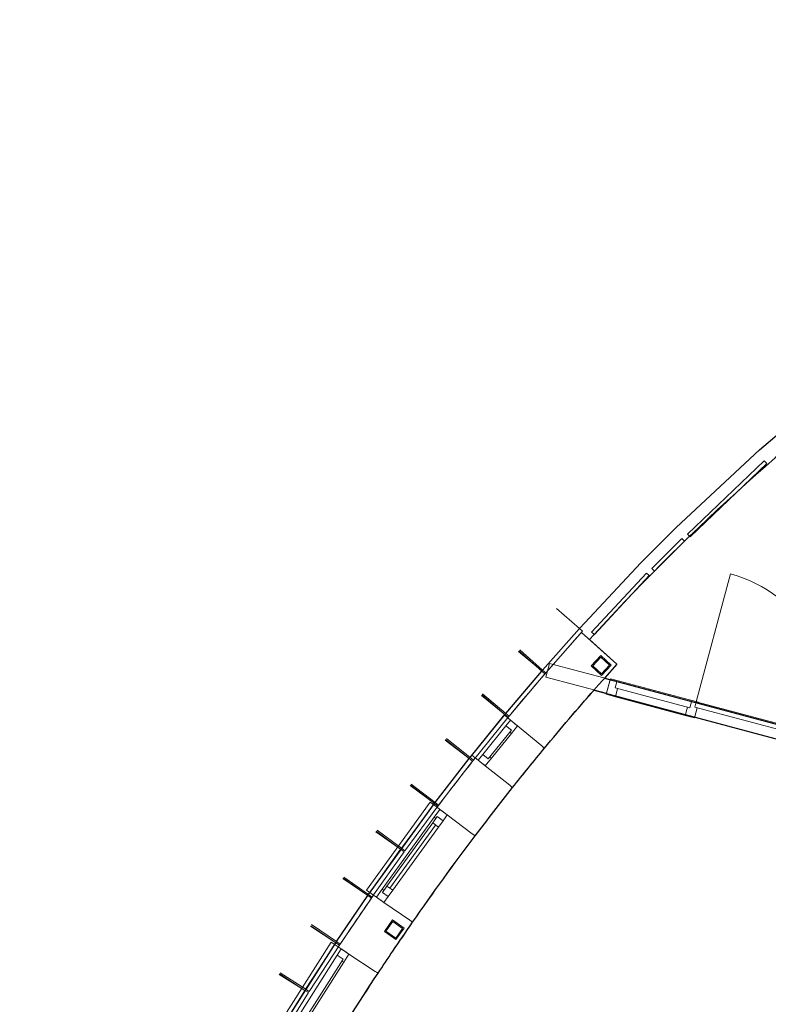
# Model space of a CAD drawing. Header units: millimetres. Extents: x -20518 to 270852, y -121463 to 37725.
# Tile 11 of 33: x 4868 to 10146, y 21804 to 28752. Entities that reach past the tile are written whole.
import ezdxf

# ---------------------------------------------------------------- set-up
doc = ezdxf.new("R2010")
doc.units = ezdxf.units.MM
for name, color, linetype in [('21 Buitenwanden', 3, 'Continuous'), ('21 Buitenwanden Ramen', 7, 'Continuous'), ('22 C Binnenwanden', 2, 'Continuous'), ('22 C Binnenwanden Deuren', 7, 'Continuous'), ('28 Draagconstructies', 5, 'Continuous'), ('Info Algemeen', 7, 'Continuous')]:
    doc.layers.add(name, color=color, linetype=linetype)
doc.layers.add('BL$8-BVO-polylijn', color=160, linetype='Continuous', plot=False)
doc.layers.add('BL$8-GO--polylijnen', color=10, linetype='Continuous', plot=False)

# ---------------------------------------------------------------- blocks, each defined once
blk = doc.blocks.new('Wall_46_1', base_point=(54843.3, 22940.1))
at = {"layer": '21 Buitenwanden', "linetype": 'Continuous', "lineweight": 0, "flags": 128}
for points in [[(55050, 23273.2), (54843.3, 22940.1)], [(54868.7, 22924.3), (55075.5, 23257.3)], [(55050, 23273.2), (55075.5, 23257.3)], [(54843.3, 22940.1), (54868.7, 22924.3)]]:
    blk.add_lwpolyline(points, dxfattribs=at)
blk = doc.blocks.new('Wall_47_1', base_point=(55054.8, 23280.8))
at = {"layer": '21 Buitenwanden', "linetype": 'Continuous', "lineweight": 0, "flags": 128}
for points in [[(55268.2, 23609.6), (55054.8, 23280.8)], [(55080, 23264.4), (55293.3, 23593.3)], [(55268.2, 23609.6), (55293.3, 23593.3)], [(55054.8, 23280.8), (55080, 23264.4)]]:
    blk.add_lwpolyline(points, dxfattribs=at)
blk = doc.blocks.new('Wall_48_1', base_point=(55498.2, 23949))
at = {"layer": '21 Buitenwanden', "linetype": 'Continuous', "lineweight": 0, "flags": 128}
for points in [[(55724.7, 24268.9), (55498.2, 23949)], [(55522.6, 23931.6), (55749.2, 24251.6)], [(55724.7, 24268.9), (55749.2, 24251.6)], [(55498.2, 23949), (55522.6, 23931.6)]]:
    blk.add_lwpolyline(points, dxfattribs=at)
blk = doc.blocks.new('Wall_49_1', base_point=(55730, 24276.2))
at = {"layer": '21 Buitenwanden', "linetype": 'Continuous', "lineweight": 0, "flags": 128}
for points in [[(55963.2, 24591.4), (55730, 24276.2)], [(55754.1, 24258.4), (55987.3, 24573.5)], [(55963.2, 24591.4), (55987.3, 24573.5)], [(55730, 24276.2), (55754.1, 24258.4)]]:
    blk.add_lwpolyline(points, dxfattribs=at)
blk = doc.blocks.new('Wall_50_1', base_point=(56214, 24915.7))
at = {"layer": '21 Buitenwanden', "linetype": 'Continuous', "lineweight": 0, "flags": 128}
for points in [[(56460.4, 25220.6), (56214, 24915.7)], [(56237.3, 24896.9), (56483.7, 25201.7)], [(56460.4, 25220.6), (56483.7, 25201.7)], [(56214, 24915.7), (56237.3, 24896.9)]]:
    blk.add_lwpolyline(points, dxfattribs=at)
blk = doc.blocks.new('D1d blicht 1 zij bi h 16_2')
at = {"layer": '22 C Binnenwanden Deuren', "linetype": 'Continuous', "lineweight": 0}
for p, q in [((178.3, 0), (178.3, 934)), ((-805.7, 0), (-738.7, 0)), ((-805.7, 0), (-805.7, -114)), ((178.3, 0), (-755.7, 0)), ((-755.7, 0), (-755.7, -40)), ((228.3, 0), (161.3, 0)), ((178.3, -40), (178.3, 0)), ((211.3, 0), (211.3, -54)), ((738.7, 0), (228.3, 0)), ((738.7, 0), (805.7, 0)), ((755.7, 0), (755.7, -54)), ((805.7, -114), (805.7, 0)), ((-805.7, -7), (-805.7, -107)), ((-755.7, -40), (178.3, -40)), ((-738.7, -40), (-738.7, -114)), ((161.3, -40), (161.3, -114)), ((211.3, -54), (755.7, -54)), ((228.3, -54), (228.3, -114)), ((738.7, -54), (738.7, -114)), ((805.7, -7), (805.7, -107)), ((805.7, -7), (805.7, -107)), ((-805.7, -114), (-738.7, -114)), ((228.3, -114), (161.3, -114)), ((738.7, -114), (228.3, -114)), ((738.7, -114), (805.7, -114))]:
    blk.add_line(p, q, dxfattribs=at)
blk.add_arc((178.3, 0), 934, 90, 180, dxfattribs=at)
blk = doc.blocks.new('Wall_196_1', base_point=(59636.2, 24761.8))
at = {"layer": '22 C Binnenwanden', "linetype": 'Continuous', "lineweight": 0}
for p, q in [((57201.7, 25465.9), (57175.8, 25369.3)), ((57201.7, 25465.9), (57175.8, 25369.3)), ((58758.3, 25048.8), (58732.4, 24952.2))]:
    blk.add_line(p, q, dxfattribs=at)
at = {"layer": '22 C Binnenwanden', "linetype": 'Continuous', "lineweight": 0, "flags": 128}
for points in [[(56775.1, 25580.2), (56749.2, 25483.6)], [(57201.7, 25465.9), (56775.1, 25580.2)], [(56749.2, 25483.6), (57175.8, 25369.3)], [(59649.1, 24810.1), (58758.3, 25048.8)], [(58732.4, 24952.2), (59623.2, 24713.5)]]:
    blk.add_lwpolyline(points, dxfattribs=at)
at = {"layer": '22 C Binnenwanden', "linetype": 'Continuous', "lineweight": 0}
blk.add_point((57201.7, 25465.9), dxfattribs=at)
at = {"layer": '22 C Binnenwanden Deuren', "linetype": 'Continuous', "lineweight": 0, "xscale": -0.9999999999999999, "zscale": 1000, "rotation": 345.0000262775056}
blk.add_blockref('D1d blicht 1 zij bi h 16_2', (57981.8, 25264.1), dxfattribs=at)
blk = doc.blocks.new('R1b boven metaal 16_28')
at = {"layer": '21 Buitenwanden Ramen', "linetype": 'Continuous', "lineweight": 0}
for p, q in [((-382.7, 25), (-383.9, 85)), ((-383.9, 85), (383.9, 85)), ((383.9, 85), (382.7, 25)), ((-382.3, 0), (-330, 0)), ((-381, -65), (-382.3, 0)), ((-382.3, 0), (-382, -13)), ((-330, 0), (-330, -50)), ((-330, 0), (330, 0)), ((330, -50), (330, 0)), ((330, 0), (382.3, 0)), ((382.3, 0), (381, -65)), ((382.3, 0), (382, -13)), ((-382, -13), (-381.5, -41)), ((-381.5, -41), (-381.3, -51)), ((-381.3, -51), (-381, -65)), ((-313, -65), (-381, -65)), ((-330, -50), (-313, -50)), ((-330, -50), (330, -50)), ((-330, -50), (330, -50)), ((-313, -50), (-313, -65)), ((313, -65), (-313, -65)), ((313, -65), (313, -50)), ((313, -50), (330, -50)), ((381, -65), (313, -65)), ((381.3, -51), (381, -65)), ((381.5, -41), (381.3, -51)), ((382, -13), (381.5, -41))]:
    blk.add_line(p, q, dxfattribs=at)
blk.add_arc((0, -19876.8), 19569.4, 88.89828, 91.10172, dxfattribs=at)
blk.add_arc((0, -19876.8), 19569.4, 88.89828, 91.10172, dxfattribs=at)
blk = doc.blocks.new('R1b boven metaal 16_29')
at = {"layer": '21 Buitenwanden Ramen', "linetype": 'Continuous', "lineweight": 0}
for p, q in [((-181.8, 25), (-182.1, 55)), ((-182.1, 55), (182.1, 55)), ((-181.6, 0), (-130, 0)), ((-181, -65), (-181.6, 0)), ((-181.6, 0), (-181.5, -13)), ((-130, 0), (-130, -50)), ((-130, 0), (130, 0)), ((130, -50), (130, 0)), ((130, 0), (181.6, 0)), ((181.6, 0), (181, -65)), ((181.6, 0), (181.5, -13)), ((182.1, 55), (181.8, 25)), ((-181.5, -13), (-181.2, -41)), ((-181.2, -41), (-181.1, -51)), ((-181.1, -51), (-181, -65)), ((-113, -65), (-181, -65)), ((-130, -50), (-113, -50)), ((-130, -50), (130, -50)), ((-130, -50), (130, -50)), ((-113, -50), (-113, -65)), ((113, -65), (-113, -65)), ((113, -65), (113, -50)), ((113, -50), (130, -50)), ((181, -65), (113, -65)), ((181.1, -51), (181, -65)), ((181.2, -41), (181.1, -51)), ((181.5, -13), (181.2, -41))]:
    blk.add_line(p, q, dxfattribs=at)
blk.add_arc((0, -19879.6), 19569.4, 89.47664, 90.52336, dxfattribs=at)
blk.add_arc((0, -19879.6), 19569.4, 89.47664, 90.52336, dxfattribs=at)
blk = doc.blocks.new('Wall_231_1', base_point=(55391.2, 23737.9))
at = {"layer": '21 Buitenwanden', "linetype": 'Continuous', "lineweight": 0}
for p, q in [((55284.9, 23579.3), (55305.8, 23565.5)), ((55305.8, 23565.5), (55316.6, 23558.3)), ((55316.6, 23558.3), (55339.9, 23542.8)), ((55339.9, 23542.8), (55348.3, 23537.3)), ((55348.3, 23537.3), (55359.9, 23529.5)), ((55359.9, 23529.5), (55544.1, 23407.4)), ((55544.1, 23407.4), (55554.5, 23400.5)), ((55554.5, 23400.5), (55564.9, 23393.6)), ((54874.2, 22933.4), (54895.5, 22920.4)), ((54895.5, 22920.4), (54906.6, 22913.6)), ((54906.6, 22913.6), (54930.5, 22899.1)), ((54930.5, 22899.1), (54939.1, 22893.8)), ((54939.1, 22893.8), (54951, 22886.6)), ((54951, 22886.6), (55139.7, 22771.6)), ((55139.7, 22771.6), (55150.4, 22765.1)), ((55150.4, 22765.1), (55161.1, 22758.6)), ((54454.2, 22210.5), (54476.1, 22198.4)), ((54476.1, 22198.4), (54487.5, 22192.1)), ((54487.5, 22192.1), (54512, 22178.6)), ((54512, 22178.6), (54520.7, 22173.7)), ((54520.7, 22173.7), (54533, 22166.9)), ((54533, 22166.9), (54726.4, 22060)), ((54726.4, 22060), (54737.3, 22053.9)), ((54737.3, 22053.9), (54748.3, 22047.9)), ((54281.1, 21890.7), (54303.2, 21879)), ((54303.2, 21879), (54314.7, 21872.9)), ((54314.7, 21872.9), (54339.5, 21859.8)), ((54339.5, 21859.8), (54348.3, 21855.1)), ((54348.3, 21855.1), (54360.7, 21848.6)), ((54360.7, 21848.6), (54556, 21745.2)), ((54556, 21745.2), (54567, 21739.3)), ((54567, 21739.3), (54578.1, 21733.5))]:
    blk.add_line(p, q, dxfattribs=at)
for radius, start, end in [(19905.4, 145.89225, 146.44181), (19569.4, 145.8908, 146.44181), (19905.4, 148.64524, 151.05177), (19569.4, 148.64524, 151.05177), (19905.4, 152.09849, 152.84953), (19569.4, 152.09849, 152.85064)]:
    blk.add_arc((71872.6, 12575.9), radius, start, end, dxfattribs=at)
at = {"layer": '21 Buitenwanden Ramen', "linetype": 'Continuous', "lineweight": 0, "zscale": 1000}
for name, p, rotation in [('R1b boven metaal 16_28', (55100.6, 23242.9), 57.54352388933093), ('R1b boven metaal 16_29', (54389.7, 22038.7), 61.57513064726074)]:
    blk.add_blockref(name, p, dxfattribs=dict(at, rotation=rotation))
blk = doc.blocks.new('R1b boven metaal 16_30')
at = {"layer": '21 Buitenwanden Ramen', "linetype": 'Continuous', "lineweight": 0}
for p, q in [((-181.9, 25), (-182.2, 55)), ((-182.2, 55), (182.2, 55)), ((-181.6, 0), (-130, 0)), ((-181, -65), (-181.6, 0)), ((-181.6, 0), (-181.5, -13)), ((-130, 0), (-130, -50)), ((-130, 0), (130, 0)), ((130, -50), (130, 0)), ((130, 0), (181.6, 0)), ((181.6, 0), (181, -65)), ((181.6, 0), (181.5, -13)), ((182.2, 55), (181.9, 25)), ((-181.5, -13), (-181.2, -41)), ((-181.2, -41), (-181.1, -51)), ((-181.1, -51), (-181, -65)), ((-113, -65), (-181, -65)), ((-130, -50), (-113, -50)), ((-130, -50), (130, -50)), ((-130, -50), (130, -50)), ((-113, -50), (-113, -65)), ((113, -65), (-113, -65)), ((113, -65), (113, -50)), ((113, -50), (130, -50)), ((181, -65), (113, -65)), ((181.1, -51), (181, -65)), ((181.2, -41), (181.1, -51)), ((181.5, -13), (181.2, -41))]:
    blk.add_line(p, q, dxfattribs=at)
blk.add_arc((0, -18576.5), 18266.3, 89.4398, 90.5602, dxfattribs=at)
blk.add_arc((0, -18576.5), 18266.3, 89.4398, 90.5602, dxfattribs=at)
blk = doc.blocks.new('R1b boven metaal 16_31')
at = {"layer": '21 Buitenwanden Ramen', "linetype": 'Continuous', "lineweight": 0}
for p, q in [((-382.9, 25), (-384.1, 85)), ((-384.1, 85), (384.1, 85)), ((384.1, 85), (382.9, 25)), ((-313, 0), (-382.3, 0)), ((-382.3, 0), (-381, -65)), ((-382.3, 0), (-382.1, -13)), ((-313, -15), (-313, 0)), ((313, 0), (-313, 0)), ((382.3, 0), (313, 0)), ((313, 0), (313, -15)), ((381, -65), (382.3, 0)), ((382.3, 0), (382.1, -13)), ((-382.1, -13), (-381.5, -41)), ((-381.5, -41), (-381.3, -51)), ((-381.3, -51), (-381, -65)), ((-381, -65), (-330, -65)), ((-330, -65), (-330, -15)), ((-330, -15), (-313, -15)), ((-275, -15), (-330, -15)), ((-330, -15), (-330, -65)), ((-330, -65), (-275, -65)), ((-275, -15), (275, -15)), ((-275, -65), (-275, -15)), ((-275, -40), (275, -40)), ((-275, -65), (275, -65)), ((-275, -65), (275, -65)), ((330, -15), (275, -15)), ((275, -15), (275, -65)), ((275, -65), (330, -65)), ((313, -15), (330, -15)), ((330, -15), (330, -65)), ((330, -65), (330, -15)), ((330, -65), (381, -65)), ((381.3, -51), (381, -65)), ((381.5, -41), (381.3, -51)), ((382.1, -13), (381.5, -41))]:
    blk.add_line(p, q, dxfattribs=at)
blk.add_arc((0, -18573.4), 18266.3, 88.82072, 91.17928, dxfattribs=at)
blk.add_arc((0, -18573.4), 18266.3, 88.82072, 91.17928, dxfattribs=at)
blk = doc.blocks.new('Wall_232_1', base_point=(57000.1, 25799.3))
at = {"layer": '21 Buitenwanden', "linetype": 'Continuous', "lineweight": 0}
for p, q in [((56480.1, 25196.4), (56499.4, 25180.5)), ((56499.4, 25180.5), (56509.4, 25172.2)), ((56509.4, 25172.2), (56531, 25154.4)), ((56531, 25154.4), (56538.7, 25148)), ((56538.7, 25148), (56549.5, 25139.1)), ((56549.5, 25139.1), (56719.9, 24998.4)), ((56719.9, 24998.4), (56729.6, 24990.5)), ((56729.6, 24990.5), (56739.2, 24982.5)), ((56251.3, 24913.7), (56270.9, 24898.2)), ((56270.9, 24898.2), (56281, 24890.1)), ((56281, 24890.1), (56303, 24872.7)), ((56303, 24872.7), (56310.8, 24866.5)), ((56310.8, 24866.5), (56321.8, 24857.8)), ((56321.8, 24857.8), (56494.9, 24720.4)), ((56494.9, 24720.4), (56504.7, 24712.6)), ((56504.7, 24712.6), (56514.5, 24704.9)), ((55981.7, 24565.5), (56001.6, 24550.5)), ((56001.6, 24550.5), (56012, 24542.6)), ((56012, 24542.6), (56034.4, 24525.7)), ((56034.4, 24525.7), (56042.3, 24519.7)), ((56042.3, 24519.7), (56053.5, 24511.3)), ((56053.5, 24511.3), (56229.8, 24378.1)), ((56229.8, 24378.1), (56239.8, 24370.5)), ((56239.8, 24370.5), (56249.8, 24363)), ((55532.8, 23945.2), (55553.3, 23931)), ((55553.3, 23931), (55564, 23923.6)), ((55564, 23923.6), (55587.1, 23907.6)), ((55587.1, 23907.6), (55595.3, 23901.9)), ((55595.3, 23901.9), (55606.8, 23894)), ((55606.8, 23894), (55788.5, 23768.1)), ((55788.5, 23768.1), (55798.7, 23761)), ((55798.7, 23761), (55809, 23753.9))]:
    blk.add_line(p, q, dxfattribs=at)
at = {"layer": '21 Buitenwanden', "linetype": 'Continuous', "lineweight": 0, "flags": 128}
blk.add_lwpolyline([(57249.8, 25574.5), (57000.1, 25799.3)], dxfattribs=at)
at = {"layer": '21 Buitenwanden', "linetype": 'Continuous', "lineweight": 0}
for radius, start, end in [(18602.3, 138.00009, 140.45236), (18266.3, 138.00009, 140.45236), (18602.3, 141.57277, 142.92904), (18266.3, 141.57277, 142.92904), (18602.3, 145.2876, 146.06083), (18266.3, 145.2876, 146.06238)]:
    blk.add_arc((70824.3, 13352), radius, start, end, dxfattribs=at)
at = {"layer": '21 Buitenwanden Ramen', "linetype": 'Continuous', "lineweight": 0, "zscale": 1000}
for name, p, rotation in [('R1b boven metaal 16_30', (56385.1, 25039.3), 51.01256226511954), ('R1b boven metaal 16_31', (55777.5, 24240.7), 54.10832367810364)]:
    blk.add_blockref(name, p, dxfattribs=dict(at, rotation=rotation))
blk = doc.blocks.new('Wall_390_1', base_point=(55273.1, 23617.1))
at = {"layer": '21 Buitenwanden', "linetype": 'Continuous', "lineweight": 0, "flags": 128}
for points in [[(55493.1, 23941.6), (55273.1, 23617.1)], [(55298, 23600.3), (55517.9, 23924.8)], [(55517.9, 23924.8), (55493.1, 23941.6)], [(55273.1, 23617.1), (55298, 23600.3)]]:
    blk.add_lwpolyline(points, dxfattribs=at)
blk = doc.blocks.new('Wall_391_1', base_point=(55968.6, 24598.5))
at = {"layer": '21 Buitenwanden', "linetype": 'Continuous', "lineweight": 0, "flags": 128}
for points in [[(56208.4, 24908.6), (55968.6, 24598.5)], [(55992.3, 24580.2), (56232.1, 24890.3)], [(56232.1, 24890.3), (56208.4, 24908.6)], [(55968.6, 24598.5), (55992.3, 24580.2)]]:
    blk.add_lwpolyline(points, dxfattribs=at)
blk = doc.blocks.new('Wall_392_1', base_point=(56466.1, 25227.5))
at = {"layer": '21 Buitenwanden', "linetype": 'Continuous', "lineweight": 0, "flags": 128}
for points in [[(56719.2, 25526.8), (56466.1, 25227.5)], [(56489, 25208.1), (56742.1, 25507.5)], [(56742.1, 25507.5), (56719.2, 25526.8)], [(56466.1, 25227.5), (56489, 25208.1)]]:
    blk.add_lwpolyline(points, dxfattribs=at)
blk = doc.blocks.new('Wall_393_1', base_point=(56725.1, 25533.7))
at = {"layer": '21 Buitenwanden', "linetype": 'Continuous', "lineweight": 0, "flags": 128}
for points in [[(56984.8, 25827.3), (56725.1, 25533.7)], [(56747.6, 25513.9), (57007.2, 25807.4)], [(57007.2, 25807.4), (56984.8, 25827.3)], [(56725.1, 25533.7), (56747.6, 25513.9)]]:
    blk.add_lwpolyline(points, dxfattribs=at)
blk = doc.blocks.new('Wall_521_1', base_point=(57071.5, 25802))
at = {"layer": '21 Buitenwanden', "linetype": 'Continuous', "lineweight": 0, "flags": 128}
for points in [[(57458.5, 26217.3), (57071.5, 25802)], [(57090.6, 25784.3), (57477.5, 26199.6)], [(57477.5, 26199.6), (57458.5, 26217.3)], [(57071.5, 25802), (57090.6, 25784.3)]]:
    blk.add_lwpolyline(points, dxfattribs=at)
blk = doc.blocks.new('Wall_522_1', base_point=(57495.8, 26250.7))
at = {"layer": '21 Buitenwanden', "linetype": 'Continuous', "lineweight": 0, "flags": 128}
for points in [[(57707.6, 26462.4), (57495.8, 26250.7)], [(57514.2, 26232.4), (57725.9, 26444.1)], [(57725.9, 26444.1), (57707.6, 26462.4)], [(57495.8, 26250.7), (57514.2, 26232.4)]]:
    blk.add_lwpolyline(points, dxfattribs=at)
blk = doc.blocks.new('Wall_523_1', base_point=(57747.2, 26493.4))
at = {"layer": '21 Buitenwanden', "linetype": 'Continuous', "lineweight": 0, "flags": 128}
for points in [[(58288.1, 27010.8), (57747.2, 26493.4)], [(57765.2, 26474.7), (58306.1, 26992)], [(58306.1, 26992), (58288.1, 27010.8)], [(57747.2, 26493.4), (57765.2, 26474.7)]]:
    blk.add_lwpolyline(points, dxfattribs=at)
blk = doc.blocks.new('Buis vk koudgev kolom 16')
at = {"layer": 'Info Algemeen', "linetype": 'Continuous', "lineweight": 0}
for p, q in [((50, 50), (-50, 50)), ((-50, 50), (-50, -50)), ((-42, -42), (-42, 42)), ((-42, 42), (42, 42)), ((42, 42), (42, -42)), ((50, -50), (50, 50)), ((-50, -50), (50, -50)), ((42, -42), (-42, -42))]:
    blk.add_line(p, q, dxfattribs=at)
blk = doc.blocks.new('verdeling tegel')
at = {"layer": '28 Draagconstructies', "linetype": 'Continuous', "lineweight": 0}
for p, q in [((0, 0), (0, 213.9)), ((9, 0), (9, 213.9)), ((401, 0), (401, 213.9))]:
    blk.add_line(p, q, dxfattribs=at)

msp = doc.modelspace()

# ---------------------------------------------------------------- linework, layer by layer
at = {"layer": 'BL$8-BVO-polylijn'}
msp.add_lwpolyline([(6672.5, 21568.9), (7097.4, 22238.4), (7102.4, 22245.9), (7322.3, 22570.4), (7327.4, 22577.8), (7792.4, 23220.2), (7797.8, 23227.3), (8037.6, 23537.4), (8043.2, 23544.5), (8289.6, 23849.4), (8295.3, 23856.3), (8548.5, 24155.6), (8554.4, 24162.5), (8814, 24456.1), (8852.1, 24496.7), (9248.3, 24919.3), (9497.1, 25168.1), (10083.4, 25715.3), (10638.7, 26186)], dxfattribs=at)
at = {"layer": 'BL$8-GO--polylijnen'}
msp.add_lwpolyline([(13057, 23015.9), (13862, 26019.7), (13962.1, 26066.9), (14028.7, 26094.2), (14054.1, 26032.3), (14886.8, 26373.7), (14861.4, 26435.6), (14928, 26462.9, -0.03059), (16258.2, 26848.1), (16705.3, 28516.6), (16606.1, 28516.6), (16576.6, 28751.7, 0.065205), (13809.1, 27991.7, 0.043715), (12795.3, 27473.3), (11053.6, 26349.4, 0.049033), (8886.2, 24377), (9079, 24203.3), (8991.4, 24105.3)], format="xyb", close=True, dxfattribs=at)
msp.add_lwpolyline([(4874, 16696.8, -0.004993), (5007.3, 17105.4, -0.008753), (5260.5, 17815, -0.001941), (5320, 17971.1, -0.003051), (5415.3, 18215.4, -0.008765), (5705.6, 18910.6, -0.005033), (5883.2, 19305.1, -0.008765), (6211.4, 19983.2, -0.001976), (6288.6, 20134.4, -0.003282), (6407.3, 20362.3, -0.004567), (6577.5, 20676.7, -0.010501), (6990.3, 21387.4, -0.009615), (7394.2, 22022.4, -0.002404), (7499, 22178.7, -0.003381), (7638.3, 22382.7, -0.010292), (8079, 22991.8, -0.005918), (8343.8, 23333.7, -0.004889), (8568.5, 23611.3, -0.007372), (8917.5, 24021.5), (15059.7, 22375.6), (13804.3, 17690.5), (13906.7, 17663.1), (13337.3, 15538)], format="xyb", dxfattribs=at)

# ---------------------------------------------------------------- block references
at = {"layer": '21 Buitenwanden', "lineweight": 0}
for name, p in [('Wall_523_1', (9576.4, 25122.2)), ('Wall_522_1', (9325.1, 24879.5)), ('Wall_521_1', (8900.8, 24430.8)), ('Wall_232_1', (8829.3, 24428.1)), ('Wall_393_1', (8554.4, 24162.5)), ('Wall_392_1', (8295.3, 23856.3)), ('Wall_50_1', (8043.2, 23544.5)), ('Wall_391_1', (7797.8, 23227.3)), ('Wall_49_1', (7559.3, 22905)), ('Wall_48_1', (7327.4, 22577.8)), ('Wall_390_1', (7102.4, 22245.9)), ('Wall_231_1', (7220.5, 22366.7)), ('Wall_47_1', (6884.1, 21909.6)), ('Wall_46_1', (6672.5, 21568.9))]:
    msp.add_blockref(name, p, dxfattribs=at)
at = {"layer": '22 C Binnenwanden', "lineweight": 0}
msp.add_blockref('Wall_196_1', (11465.4, 23390.6), dxfattribs=at)
at = {"layer": '28 Draagconstructies', "linetype": 'Continuous', "lineweight": 0, "zscale": 1000}
for p, rotation in [((8548.5, 24155.6), 48.53066826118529), ((8289.6, 23849.4), 49.80046322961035), ((8037.6, 23537.4), 51.06694317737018), ((7792.4, 23220.2), 52.29883692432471), ((7554, 22897.7), 53.52368816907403), ((7322.3, 22570.4), 54.70775415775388), ((7097.4, 22238.4), 55.88091453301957), ((6879.3, 21902), 57.04031073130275), ((6667.8, 21561.2), 58.18075051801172)]:
    msp.add_blockref('verdeling tegel', p, dxfattribs=dict(at, rotation=rotation))
at = {"layer": 'Info Algemeen', "linetype": 'Continuous', "lineweight": 0, "zscale": 1000}
for p, rotation in [((8968, 24194.2), 227.4212089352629), ((7508.9, 22329.6), 234.701791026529)]:
    msp.add_blockref('Buis vk koudgev kolom 16', p, dxfattribs=dict(at, rotation=rotation))

doc.saveas('drawing.dxf')
